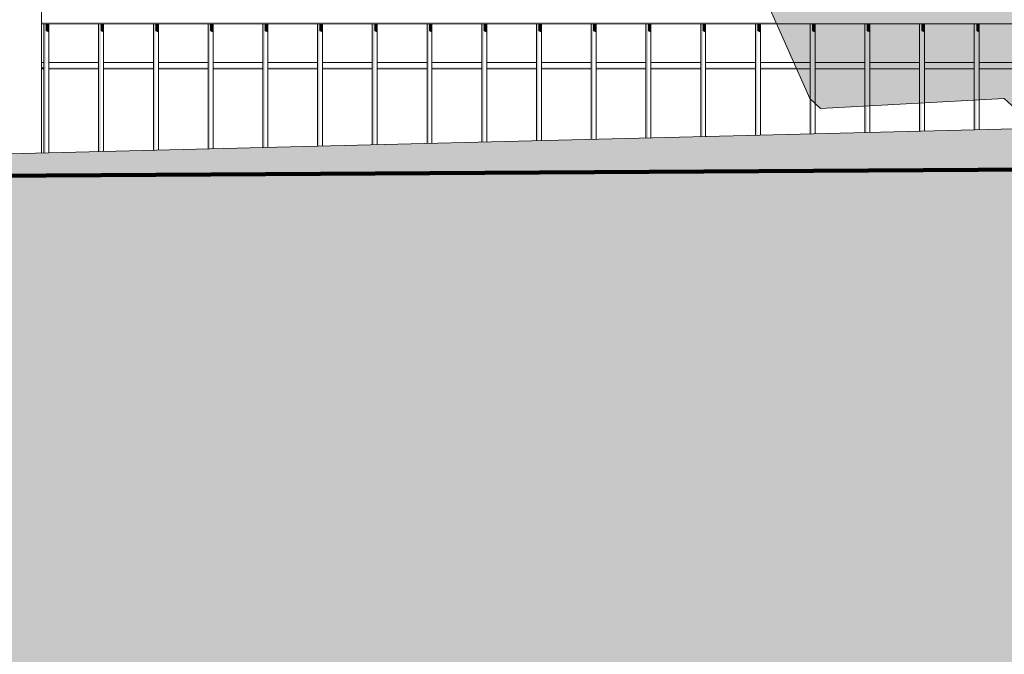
# Model space of a CAD drawing. Header units: metres. Extents: x -4 to 112, y -27 to 26.
# Tile 9 of 167: x 6.323 to 7.222, y -0.643 to -0.063. Entities that reach past the tile are written whole.
import ezdxf

# ---------------------------------------------------------------- set-up
doc = ezdxf.new("R2010")
doc.units = ezdxf.units.M
doc.header["$MEASUREMENT"] = 0
for name, color, linetype in [('40 Absturzsicherung', 7, 'Continuous'), ('60 Auffüllung gesamt', 7, 'Continuous'), ('60 Gelände 2D Übersicht', 7, 'Continuous'), ('60 Pflanzen außen', 7, 'Continuous')]:
    doc.layers.add(name, color=color, linetype=linetype)

# ---------------------------------------------------------------- blocks, each defined once
blk = doc.blocks.new('Sträucher 27[25]_1', base_point=(7.38585, -0.14422))
at = {"layer": '60 Pflanzen außen', "linetype": 'Continuous', "lineweight": 0, "true_color": 0xffffff}
h = blk.add_hatch(color=7, dxfattribs=at)
h.paths.add_polyline_path([(8.08113, 0.37176), (8.02189, 0.36287), (7.99226, 0.35397), (7.98239, 0.36287), (8.01202, 0.38957), (7.96264, 0.35398), (7.9034, 0.33618), (7.88365, 0.33618), (7.8639, 0.32729), (7.85403, 0.33619), (7.88365, 0.37178), (7.93303, 0.42518), (7.89353, 0.40738), (7.89353, 0.38958), (7.88365, 0.38068), (7.84415, 0.33619), (7.81453, 0.31839), (7.80465, 0.32729), (7.81453, 0.33619), (7.78491, 0.3184), (7.77503, 0.3095), (7.76516, 0.3184), (7.73554, 0.3184), (7.71579, 0.3006), (7.70591, 0.3095), (7.71579, 0.3362), (7.74541, 0.354), (7.91328, 0.44298), (7.93303, 0.44297), (7.97253, 0.46967), (8.0219, 0.51416), (8.05153, 0.54976), (8.05153, 0.55866), (8.04165, 0.55866), (8.03178, 0.53196), (7.9429, 0.46077), (7.92316, 0.45188), (7.79479, 0.39849), (7.76517, 0.39849), (7.77504, 0.38959), (7.72566, 0.3451), (7.70592, 0.3451), (7.70591, 0.3273), (7.68617, 0.3273), (7.69604, 0.3184), (7.69604, 0.3095), (7.68616, 0.30061), (7.67629, 0.30951), (7.64667, 0.29171), (7.62692, 0.29171), (7.61704, 0.30061), (7.59729, 0.28281), (7.5183, 0.25612), (7.50843, 0.26502), (7.57755, 0.30952), (7.58742, 0.30951), (7.57755, 0.31841), (7.62692, 0.36291), (7.68617, 0.3807), (7.82442, 0.46968), (7.81454, 0.47858), (7.86392, 0.52308), (7.87379, 0.52308), (7.86392, 0.53198), (7.88367, 0.56757), (7.92317, 0.60317), (7.9133, 0.61207), (7.9133, 0.62987), (7.94292, 0.65656), (7.94292, 0.66991), (7.93305, 0.65656), (7.92317, 0.64767), (7.9133, 0.65657), (7.88368, 0.64767), (7.90343, 0.64767), (7.9133, 0.63877), (7.90342, 0.59427), (7.8738, 0.55867), (7.86392, 0.55868), (7.85405, 0.56758), (7.7948, 0.54978), (7.76518, 0.53199), (7.73556, 0.53199), (7.74543, 0.52309), (7.69606, 0.4875), (7.68618, 0.4964), (7.71581, 0.53199), (7.68618, 0.5053), (7.67631, 0.5142), (7.72568, 0.55869), (7.71581, 0.56759), (7.70594, 0.57649), (7.71581, 0.57649), (7.71582, 0.61209), (7.70594, 0.61209), (7.70594, 0.60319), (7.69607, 0.59429), (7.70594, 0.58539), (7.66644, 0.5231), (7.56769, 0.42521), (7.55781, 0.43411), (7.55781, 0.44301), (7.58744, 0.46971), (7.57757, 0.47861), (7.58744, 0.5231), (7.6039, 0.54782), (7.6467, 0.61209), (7.66644, 0.61209), (7.71582, 0.69218), (7.71582, 0.70108), (7.70595, 0.69218), (7.69607, 0.68329), (7.63682, 0.61209), (7.62695, 0.621), (7.63682, 0.62989), (7.63683, 0.63879), (7.62695, 0.64769), (7.6467, 0.68329), (7.69608, 0.72778), (7.64671, 0.70999), (7.74546, 0.82567), (7.72571, 0.82568), (7.68621, 0.79008), (7.66053, 0.75769), (7.65658, 0.75449), (7.65329, 0.74855), (7.63683, 0.72779), (7.63683, 0.71889), (7.63683, 0.69219), (7.61708, 0.67439), (7.60721, 0.68329), (7.60721, 0.70109), (7.61708, 0.70999), (7.60721, 0.71889), (7.61709, 0.74559), (7.61709, 0.74856), (7.60721, 0.73669), (7.59734, 0.79899), (7.59735, 0.83459), (7.58041, 0.76594), (7.58747, 0.77229), (7.59734, 0.74559), (7.59734, 0.70999), (7.58746, 0.70109), (7.57759, 0.71), (7.60721, 0.67439), (7.6072, 0.6566), (7.59733, 0.6477), (7.61707, 0.6121), (7.6072, 0.5765), (7.5677, 0.52311), (7.53807, 0.52311), (7.54795, 0.5765), (7.54795, 0.5854), (7.5282, 0.53201), (7.49858, 0.50531), (7.47883, 0.50531), (7.50845, 0.55871), (7.50846, 0.56761), (7.46895, 0.51422), (7.43933, 0.47862), (7.41958, 0.50532), (7.43933, 0.53202), (7.45908, 0.54981), (7.46896, 0.54981), (7.45908, 0.55871), (7.50846, 0.62991), (7.53809, 0.7278), (7.54797, 0.7278), (7.54797, 0.7723), (7.5381, 0.7723), (7.5381, 0.7545), (7.48872, 0.6922), (7.43934, 0.61211), (7.42947, 0.62101), (7.39984, 0.54982), (7.35046, 0.47863), (7.34059, 0.46973), (7.33071, 0.47863), (7.35047, 0.55872), (7.40972, 0.66551), (7.4196, 0.67441), (7.42947, 0.66551), (7.42947, 0.63881), (7.4591, 0.73671), (7.4591, 0.7634), (7.40972, 0.67441), (7.33072, 0.52313), (7.32578, 0.47863), (7.32084, 0.43413), (7.31096, 0.42523), (7.30109, 0.43414), (7.32085, 0.54983), (7.31097, 0.55873), (7.32085, 0.60323), (7.3406, 0.62102), (7.36035, 0.63882), (7.42948, 0.76341), (7.45911, 0.8079), (7.45911, 0.8168), (7.39986, 0.73671), (7.38998, 0.74561), (7.38999, 0.76341), (7.37131, 0.67928), (7.33073, 0.62102), (7.33073, 0.65662), (7.32086, 0.66552), (7.35049, 0.79901), (7.34062, 0.83461), (7.32086, 0.71002), (7.31099, 0.70112), (7.32085, 0.62992), (7.31097, 0.57653), (7.3011, 0.56763), (7.29123, 0.62993), (7.29124, 0.66552), (7.28135, 0.53203), (7.2616, 0.51424), (7.24185, 0.54094), (7.25173, 0.58543), (7.23199, 0.65663), (7.24187, 0.69223), (7.21084, 0.76216), (7.20238, 0.81683), (7.19251, 0.82573), (7.20238, 0.78123), (7.20238, 0.75453), (7.23199, 0.71003), (7.22212, 0.67443), (7.23199, 0.63883), (7.22211, 0.58544), (7.23198, 0.58543), (7.24186, 0.56763), (7.2356, 0.52818), (7.23198, 0.50534), (7.24185, 0.49644), (7.22209, 0.42524), (7.21222, 0.41634), (7.20235, 0.42525), (7.19247, 0.41635), (7.20234, 0.40745), (7.20234, 0.39855), (7.19247, 0.38965), (7.18259, 0.38965), (7.16943, 0.43118), (7.17272, 0.41635), (7.16284, 0.38075), (7.17272, 0.38965), (7.18259, 0.38075), (7.18259, 0.35405), (7.17272, 0.34515), (7.16778, 0.3496), (7.18259, 0.30955), (7.15296, 0.28286), (7.1386, 0.30228), (7.14309, 0.27396), (7.14309, 0.26506), (7.13321, 0.25616), (7.11347, 0.29176), (7.12335, 0.36296), (7.11349, 0.51425), (7.12336, 0.52315), (7.13324, 0.52315), (7.15298, 0.48755), (7.12336, 0.54985), (7.15299, 0.62994), (7.16287, 0.62994), (7.16287, 0.65664), (7.153, 0.66554), (7.17275, 0.69223), (7.18262, 0.68333), (7.20237, 0.71003), (7.20237, 0.72783), (7.1925, 0.72783), (7.17275, 0.70113), (7.14313, 0.72784), (7.153, 0.68334), (7.12337, 0.57655), (7.1135, 0.61303), (7.10363, 0.68423), (7.09376, 0.68334), (7.10585, 0.61244), (7.10362, 0.61215), (7.10691, 0.60621), (7.11349, 0.56765), (7.12337, 0.55875), (7.10361, 0.51425), (7.10361, 0.49645), (7.11348, 0.48755), (7.10361, 0.47865), (7.11348, 0.41635), (7.11348, 0.40745), (7.1036, 0.39856), (7.07398, 0.44306), (7.07399, 0.48755), (7.05424, 0.50536), (7.06412, 0.51425), (7.05425, 0.54095), (7.01475, 0.5988), (6.99214, 0.63193), (6.99501, 0.67445), (6.99502, 0.74565), (6.97528, 0.79015), (6.9802, 0.6611), (6.97526, 0.65666), (6.95552, 0.67446), (6.99171, 0.62552), (6.99501, 0.62106), (6.97526, 0.59436), (6.94564, 0.65666), (6.91603, 0.71896), (6.90615, 0.73676), (6.83704, 0.82576), (6.89628, 0.71896), (6.91602, 0.70116), (6.90615, 0.69226), (6.86665, 0.716), (6.9259, 0.67446), (6.97526, 0.58546), (6.97526, 0.57656), (6.96538, 0.56766), (6.91602, 0.62996), (6.98513, 0.54096), (6.98513, 0.53206), (6.97525, 0.52316), (6.88639, 0.58547), (6.93576, 0.54097), (6.96537, 0.46977), (7.01473, 0.38077), (7.04435, 0.26507), (7.03447, 0.25617), (7.01472, 0.27397), (7.00485, 0.31847), (6.96536, 0.36297), (6.92587, 0.46087), (6.83702, 0.54097), (6.83701, 0.52318), (6.92587, 0.42527), (6.92587, 0.40747), (6.94562, 0.38967), (6.94562, 0.38077), (6.93574, 0.37187), (6.92587, 0.38077), (6.9851, 0.30067), (6.9851, 0.29177), (6.97523, 0.28287), (6.93307, 0.30308), (6.93574, 0.31848), (6.90612, 0.35408), (6.83701, 0.45198), (6.84688, 0.46088), (6.71853, 0.57658), (6.69878, 0.57659), (6.71853, 0.55878), (6.71853, 0.54989), (6.74815, 0.53208), (6.82713, 0.46088), (6.86831, 0.39478), (6.88637, 0.35408), (6.89624, 0.34518), (6.90611, 0.32738), (6.92586, 0.30958), (6.91599, 0.30068), (6.85311, 0.36252), (6.81726, 0.42528), (6.75802, 0.46979), (6.80738, 0.40748), (6.82096, 0.39413), (6.87649, 0.32738), (6.86662, 0.31848), (6.82235, 0.34129), (6.71852, 0.44309), (6.71852, 0.43419), (6.73826, 0.39859), (6.7975, 0.35409), (6.80737, 0.34519), (6.78543, 0.3353), (6.77775, 0.33629), (6.74813, 0.31849), (6.7185, 0.2918), (6.76678, 0.31938), (6.80097, 0.3333), (6.84687, 0.32738), (6.90611, 0.29178), (6.91598, 0.28288), (6.93573, 0.25618), (6.93573, 0.24728), (6.92585, 0.23838), (6.91598, 0.23838), (6.96535, 0.21168), (6.98509, 0.14048), (6.98509, 0.15828), (6.99144, 0.15828), (7.0077, 0.1833), (7.01471, 0.17608), (7.01471, 0.15828), (7.00484, 0.16718), (6.99815, 0.16115), (6.99496, 0.14938), (7.03445, 0.06038), (7.04103, 0.00698), (7.02458, 0.05148), (6.99496, 0.14048), (6.98698, 0.14048), (6.97521, 0.13158), (6.92585, 0.19388), (6.86661, 0.22949), (6.85674, 0.23839), (6.86661, 0.24729), (6.85674, 0.25619), (6.84686, 0.24729), (6.80737, 0.27399), (6.80737, 0.28289), (6.79749, 0.27399), (6.83699, 0.24729), (6.84686, 0.23839), (6.94559, 0.16718), (6.95547, 0.14048), (6.94559, 0.14048), (6.94559, 0.12269), (6.95546, 0.12268), (6.95547, 0.13158), (6.96534, 0.14048), (6.98509, 0.11378), (6.98509, 0.10488), (6.97521, 0.09598), (6.97521, 0.08708), (6.96533, 0.07819), (6.95546, 0.06929), (7.01469, -0.03751), (7.00482, -0.04641), (7.04431, -0.13541), (7.05418, -0.14431), (7.22204, -0.13543), (7.23191, -0.14433), (7.24179, -0.14433), (7.27141, -0.09094), (7.29116, -0.13544), (7.33065, -0.13544), (7.39979, -0.00195), (7.50841, 0.09593), (7.55778, 0.11373), (7.57753, 0.11373), (7.56766, 0.12263), (7.59728, 0.14932), (7.64665, 0.15822), (7.65653, 0.14932), (7.72883, 0.18841), (7.87171, 0.21374), (7.97251, 0.23828), (7.93301, 0.24718), (7.92314, 0.23829), (7.91326, 0.23829), (7.87376, 0.22049), (7.86389, 0.22939), (7.81452, 0.2116), (7.75313, 0.20154), (7.7059, 0.19381), (7.69603, 0.18491), (7.68615, 0.19381), (7.7454, 0.2383), (7.80465, 0.2294), (7.81452, 0.2383), (7.77502, 0.2383), (7.76515, 0.2472), (7.80465, 0.2739), (7.83427, 0.27389), (7.84415, 0.26499), (7.84414, 0.25609), (7.85402, 0.26499), (7.87377, 0.26499), (7.81452, 0.28279), (7.80465, 0.29169), (7.83428, 0.31839), (7.85402, 0.31839), (7.96264, 0.34508), (7.97251, 0.33618), (8.03176, 0.35397), (8.07126, 0.36287)])
h.paths.add_polyline_path([(7.7898, 0.48309), (7.77505, 0.49639), (7.7553, 0.47859), (7.74542, 0.47859), (7.73555, 0.48749), (7.72568, 0.47859), (7.66643, 0.4519), (7.65656, 0.4608), (7.63681, 0.4608), (7.62693, 0.4519), (7.63681, 0.443), (7.62693, 0.443), (7.58743, 0.42521), (7.61706, 0.4519), (7.66643, 0.4875), (7.69605, 0.4786), (7.81455, 0.54978), (7.84417, 0.54978), (7.84417, 0.54088)], flags=0)
h.paths.add_polyline_path([(7.7948, 0.47859), (7.78492, 0.46969), (7.75529, 0.43409), (7.65655, 0.3807), (7.65655, 0.3896), (7.64668, 0.3985), (7.6368, 0.38961), (7.6368, 0.39851), (7.66643, 0.4341), (7.69605, 0.443), (7.70592, 0.4341), (7.73555, 0.46079), (7.77356, 0.46079), (7.79338, 0.47986)], flags=0)
h.paths.add_polyline_path([(7.77503, 0.2917), (7.76515, 0.2917), (7.67628, 0.24721), (7.67628, 0.25611), (7.70591, 0.2739), (7.69604, 0.28281), (7.70591, 0.2917), (7.73553, 0.2917), (7.76516, 0.3006)], flags=0)
h.paths.add_polyline_path([(7.71578, 0.23831), (7.6664, 0.19381), (7.62691, 0.17602), (7.63678, 0.18492), (7.63678, 0.19382), (7.68616, 0.23831)], flags=0)
h.paths.add_polyline_path([(7.62691, 0.23831), (7.50842, 0.19383), (7.54792, 0.22942), (7.53805, 0.23832), (7.52817, 0.23832), (7.49855, 0.21163), (7.4788, 0.18493), (7.45905, 0.18493), (7.44917, 0.17603), (7.4393, 0.18493), (7.49855, 0.23833), (7.5578, 0.25612), (7.56767, 0.24722), (7.59729, 0.27392), (7.62692, 0.27391), (7.65654, 0.28281)], flags=0)
h.paths.add_polyline_path([(7.62693, 0.40741), (7.58743, 0.36291), (7.49856, 0.31842), (7.53806, 0.35402), (7.52818, 0.36292), (7.52818, 0.37182), (7.54793, 0.38961), (7.54793, 0.38071), (7.55781, 0.37181), (7.56768, 0.38071), (7.62693, 0.41631)], flags=0)
h.paths.add_polyline_path([(7.54791, 0.14043), (7.48866, 0.11373), (7.51829, 0.13153), (7.50841, 0.14043), (7.49854, 0.14043), (7.45904, 0.12264), (7.44917, 0.13154), (7.46892, 0.15823), (7.46892, 0.14933), (7.47879, 0.14043), (7.50842, 0.17603), (7.53804, 0.18493), (7.54791, 0.17602), (7.55779, 0.18492), (7.61704, 0.21162)], flags=0)
h.paths.add_polyline_path([(7.56769, 0.48751), (7.50845, 0.46081), (7.51832, 0.45191), (7.54794, 0.45191), (7.48869, 0.36292), (7.41956, 0.27393), (7.39981, 0.27393), (7.41957, 0.36293), (7.45907, 0.43412), (7.4492, 0.44302), (7.43932, 0.43412), (7.43933, 0.46082), (7.46895, 0.48752), (7.50845, 0.50531), (7.51832, 0.49641), (7.53807, 0.51421), (7.54795, 0.51421), (7.54794, 0.49641), (7.55782, 0.48751), (7.56769, 0.49641), (7.57757, 0.5231)], flags=0)
h.paths.add_polyline_path([(7.5578, 0.32732), (7.52818, 0.30062), (7.38993, 0.17604), (7.3603, 0.12265), (7.37018, 0.15824), (7.46893, 0.27393)], flags=0)
h.paths.add_polyline_path([(7.48871, 0.62101), (7.43934, 0.57652), (7.44921, 0.56761), (7.42946, 0.54982), (7.42946, 0.55872), (7.43934, 0.56762), (7.42946, 0.57652), (7.52822, 0.7367)], flags=0)
h.paths.add_polyline_path([(7.38991, 0.00003), (7.38991, 0.02475), (7.45904, 0.06924)], flags=0)
h.paths.add_polyline_path([(7.42213, 0.13802), (7.42942, 0.14934), (7.4393, 0.14934)], flags=0)
h.paths.add_polyline_path([(7.41955, 0.12264), (7.41955, 0.13154), (7.42448, 0.13599)], flags=0)
h.paths.add_polyline_path([(7.38995, 0.40743), (7.32083, 0.33624), (7.3702, 0.39853), (7.3702, 0.41633), (7.41958, 0.46082)], flags=0)
h.paths.add_polyline_path([(7.40971, 0.51422), (7.33071, 0.40743), (7.33071, 0.42523), (7.39984, 0.52312)], flags=0)
h.paths.add_polyline_path([(7.38007, 0.29174), (7.32081, 0.20275), (7.32082, 0.24724), (7.38007, 0.30063), (7.36032, 0.31844), (7.33069, 0.28284), (7.3307, 0.30954), (7.34057, 0.31844), (7.39982, 0.38073)], flags=0)
h.paths.add_polyline_path([(7.3998, 0.10484), (7.38992, 0.09594), (7.38992, 0.11374)], flags=0)
h.paths.add_polyline_path([(7.38005, 0.10484), (7.3603, 0.07815), (7.3603, 0.08705)], flags=0)
h.paths.add_polyline_path([(7.31096, 0.38964), (7.30108, 0.33624), (7.26157, 0.26505)], flags=0)
h.paths.add_polyline_path([(7.29122, 0.50533), (7.30109, 0.49643), (7.27146, 0.38074), (7.23196, 0.30065), (7.24184, 0.40744), (7.27147, 0.45194), (7.26159, 0.46084), (7.2616, 0.47864), (7.29938, 0.53822), (7.3011, 0.53203)], flags=0)
h.paths.add_polyline_path([(7.26157, 0.19385), (7.26157, 0.17605), (7.27144, 0.16715), (7.26156, 0.12265), (7.24181, 0.12266), (7.24182, 0.15825), (7.26157, 0.21165), (7.30107, 0.25614), (7.30107, 0.23835)], flags=0)
h.paths.add_polyline_path([(7.22209, 0.36295), (7.22208, 0.32735), (7.21221, 0.32735), (7.20234, 0.33625), (7.21221, 0.34515), (7.21221, 0.36295)], flags=0)
h.paths.add_polyline_path([(7.20233, 0.27395), (7.19244, 0.13156), (7.18258, 0.20276), (7.19246, 0.30065)], flags=0)
h.paths.add_polyline_path([(7.14308, 0.19386), (7.14307, 0.14936), (7.13239, 0.09645), (7.10357, 0.11377), (7.10358, 0.13157), (7.09371, 0.15827), (7.11346, 0.25616), (7.1332, 0.18496)], flags=0)
h.paths.add_polyline_path([(7.09372, 0.26506), (7.08384, 0.25617), (7.06409, 0.27397), (7.05423, 0.34516), (7.0641, 0.35406), (7.05423, 0.36296), (7.05424, 0.44306), (7.08385, 0.37186)], flags=0)
h.paths.add_polyline_path([(7.07396, 0.22947), (7.07396, 0.21167), (7.06409, 0.21167), (7.06409, 0.24727), (7.07397, 0.24727), (7.08384, 0.23837)], flags=0)
h.paths.add_polyline_path([(7.07395, 0.07817), (7.06378, 0.13055), (7.07395, 0.11377)], flags=0)
h.paths.add_polyline_path([(7.05421, 0.14047), (7.04927, 0.13602), (7.05421, 0.14937), (7.03447, 0.22057), (7.04434, 0.20277), (7.06148, 0.13064)], flags=0)
h.paths.add_polyline_path([(7.04433, 0.08708), (7.0542, 0.09598), (7.06048, 0.05067)], flags=0)
h.paths.add_polyline_path([(7.05424, 0.46086), (7.00487, 0.52316), (6.995, 0.55876), (7.00488, 0.56766), (6.995, 0.57656), (6.99501, 0.59436), (7.00488, 0.60326)], flags=0)
h.paths.add_polyline_path([(7.04433, 0.12268), (7.04425, 0.12216), (7.0439, 0.12699)], flags=0)
h.paths.add_polyline_path([(7.01474, 0.48756), (7.02462, 0.46976), (7.03448, 0.34517)], flags=0)
h.paths.add_polyline_path([(7.02457, -0.02861), (6.96533, 0.06929), (6.97521, 0.06039), (7.00483, 0.03368)], flags=0)
h.paths.add_polyline_path([(7.01472, 0.19387), (7.00254, 0.18861), (6.96535, 0.24728), (6.95548, 0.23838), (6.9456, 0.24728), (6.93573, 0.28288), (6.95548, 0.25618), (6.96535, 0.26508), (6.96535, 0.27398), (6.99497, 0.25617)], flags=0)
h.paths.add_polyline_path([(6.9555, 0.52316), (6.98512, 0.50536), (6.9917, 0.4579)], flags=0)
at = {"layer": '60 Pflanzen außen', "color": 9, "linetype": 'Continuous', "lineweight": 18}
for p, q in [((7.00496, -0.04642), (7.04445, -0.13542)), ((7.04445, -0.13542), (7.05432, -0.14432)), ((7.05432, -0.14432), (7.22218, -0.13543)), ((7.22218, -0.13543), (7.23205, -0.14433))]:
    blk.add_line(p, q, dxfattribs=at)

msp = doc.modelspace()

# ---------------------------------------------------------------- hatches: boundary and pattern name
at = {"layer": '40 Absturzsicherung', "linetype": 'Continuous', "lineweight": 0, "true_color": 0x000000}
for points in [[(6.3427, -0.06559), (6.3427, -0.06709), (7.82734, -0.06709), (7.82734, -0.06559)], [(6.34484, -0.18505), (6.34657, -0.185), (6.34657, -0.06709), (6.34484, -0.06709)], [(6.34657, -0.06709), (6.34657, -0.07368), (6.34936, -0.07496), (6.34936, -0.06709)], [(6.39484, -0.06709), (6.39484, -0.1838), (6.39657, -0.18376), (6.39657, -0.06709)], [(6.39936, -0.06709), (6.39657, -0.06709), (6.39657, -0.07368), (6.39936, -0.07496)], [(6.44484, -0.18256), (6.44657, -0.18252), (6.44657, -0.06709), (6.44484, -0.06709)], [(6.44936, -0.06709), (6.44657, -0.06709), (6.44657, -0.07368), (6.44936, -0.07496)], [(6.49484, -0.18132), (6.49657, -0.18128), (6.49657, -0.06709), (6.49484, -0.06709)], [(6.49936, -0.06709), (6.49657, -0.06709), (6.49657, -0.07368), (6.49936, -0.07496)], [(6.54484, -0.18008), (6.54657, -0.18004), (6.54657, -0.06709), (6.54484, -0.06709)], [(6.54936, -0.06709), (6.54657, -0.06709), (6.54657, -0.07368), (6.54936, -0.07496)], [(6.59484, -0.17884), (6.59657, -0.1788), (6.59657, -0.06709), (6.59484, -0.06709)], [(6.59936, -0.06709), (6.59657, -0.06709), (6.59657, -0.07368), (6.59936, -0.07496)], [(6.64657, -0.06709), (6.64484, -0.06709), (6.64484, -0.1776), (6.64657, -0.17755)], [(6.64657, -0.07368), (6.64936, -0.07496), (6.64936, -0.06709), (6.64657, -0.06709)], [(6.69657, -0.06709), (6.69484, -0.06709), (6.69484, -0.17636), (6.69657, -0.17631)], [(6.69936, -0.06709), (6.69657, -0.06709), (6.69657, -0.07368), (6.69936, -0.07496)], [(6.74657, -0.06709), (6.74484, -0.06709), (6.74484, -0.17511), (6.74657, -0.17507)], [(6.74936, -0.06709), (6.74657, -0.06709), (6.74657, -0.07368), (6.74936, -0.07496)], [(6.79484, -0.17387), (6.79657, -0.17383), (6.79657, -0.06709), (6.79484, -0.06709)], [(6.79657, -0.06709), (6.79657, -0.07368), (6.79936, -0.07496), (6.79936, -0.06709)], [(6.84484, -0.06709), (6.84484, -0.17263), (6.84657, -0.17259), (6.84657, -0.06709)], [(6.84657, -0.07368), (6.84936, -0.07496), (6.84936, -0.06709), (6.84657, -0.06709)], [(6.89657, -0.06709), (6.89484, -0.06709), (6.89484, -0.17139), (6.89657, -0.17135)], [(6.89657, -0.06709), (6.89657, -0.07368), (6.89936, -0.07496), (6.89936, -0.06709)], [(6.94657, -0.06709), (6.94484, -0.06709), (6.94484, -0.17015), (6.94657, -0.17011)], [(6.94657, -0.06709), (6.94657, -0.07368), (6.94936, -0.07496), (6.94936, -0.06709)], [(6.99657, -0.06709), (6.99484, -0.06709), (6.99484, -0.16891), (6.99657, -0.16887)], [(6.99657, -0.06709), (6.99657, -0.07368), (6.99936, -0.07496), (6.99936, -0.06709)], [(7.04657, -0.06709), (7.04484, -0.06709), (7.04484, -0.16767), (7.04657, -0.16762)], [(7.04657, -0.06709), (7.04657, -0.07368), (7.04936, -0.07496), (7.04936, -0.06709)], [(7.09657, -0.06709), (7.09484, -0.06709), (7.09484, -0.16643), (7.09657, -0.16638)], [(7.09936, -0.06709), (7.09657, -0.06709), (7.09657, -0.07368), (7.09936, -0.07496)], [(7.14657, -0.06709), (7.14484, -0.06709), (7.14484, -0.16518), (7.14657, -0.16514)], [(7.14657, -0.06709), (7.14657, -0.07368), (7.14936, -0.07496), (7.14936, -0.06709)], [(7.19657, -0.06709), (7.19484, -0.06709), (7.19484, -0.16394), (7.19657, -0.1639)], [(7.19657, -0.07368), (7.19936, -0.07496), (7.19936, -0.06709), (7.19657, -0.06709)], [(6.34484, -0.10686), (6.3427, -0.10686), (6.3427, -0.10836), (6.34484, -0.10836)], [(6.39484, -0.10686), (6.34936, -0.10686), (6.34936, -0.10836), (6.39484, -0.10836)], [(6.39936, -0.10686), (6.39936, -0.10836), (6.44484, -0.10836), (6.44484, -0.10686)], [(6.44936, -0.10686), (6.44936, -0.10836), (6.49484, -0.10836), (6.49484, -0.10686)], [(6.49936, -0.10686), (6.49936, -0.10836), (6.54484, -0.10836), (6.54484, -0.10686)], [(6.54936, -0.10836), (6.59484, -0.10836), (6.59484, -0.10686), (6.54936, -0.10686)], [(6.59936, -0.10686), (6.59936, -0.10836), (6.64484, -0.10836), (6.64484, -0.10686)], [(6.64936, -0.10686), (6.64936, -0.10836), (6.69484, -0.10836), (6.69484, -0.10686)], [(6.69936, -0.10836), (6.74484, -0.10836), (6.74484, -0.10686), (6.69936, -0.10686)], [(6.79484, -0.10686), (6.74936, -0.10686), (6.74936, -0.10836), (6.79484, -0.10836)], [(6.79936, -0.10686), (6.79936, -0.10836), (6.84484, -0.10836), (6.84484, -0.10686)], [(6.89484, -0.10686), (6.84936, -0.10686), (6.84936, -0.10836), (6.89484, -0.10836)], [(6.89936, -0.10686), (6.89936, -0.10836), (6.94484, -0.10836), (6.94484, -0.10686)], [(6.99484, -0.10686), (6.94936, -0.10686), (6.94936, -0.10836), (6.99484, -0.10836)], [(6.99936, -0.10836), (7.04484, -0.10836), (7.04484, -0.10686), (6.99936, -0.10686)], [(7.04936, -0.10686), (7.04936, -0.10836), (7.09484, -0.10836), (7.09484, -0.10686)], [(7.09936, -0.10686), (7.09936, -0.10836), (7.14484, -0.10836), (7.14484, -0.10686)], [(7.14936, -0.10836), (7.19484, -0.10836), (7.19484, -0.10686), (7.14936, -0.10686)], [(7.19936, -0.10836), (7.24484, -0.10836), (7.24484, -0.10686), (7.19936, -0.10686)]]:
    msp.add_hatch(color=18, dxfattribs=at).paths.add_polyline_path(points)
at = {"layer": '60 Auffüllung gesamt', "linetype": 'Continuous', "lineweight": 18, "true_color": 0xffa8a8}
h = msp.add_hatch(dxfattribs=at)
h.set_pattern_fill('Boden__gewachsen_0001', color=21, style=0, pattern_type=2)
h.set_pattern_definition([(45, (27236.1321, 0), (-0.2121320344, 0.2121320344), []), (45, (27236.0614, 0.0707), (-0.424264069, 0.424264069), []), (45, (27235.9907, 0.1414), (-0.424264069, 0.424264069), []), (135, (27235.91996, 0.21213), (0.07071067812, 0.07071067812), [0.3, -0.3])])
h.paths.add_polyline_path([(2.34191, -0.28443), (2.34191, -0.69298), (2.50699, -0.69397), (2.8673, -0.69598), (3.22984, -0.69785), (3.59551, -0.69959), (3.96526, -0.70119), (4.34006, -0.70267), (4.72095, -0.70401), (5.109, -0.70522), (5.50536, -0.70631), (5.8833, -0.70718), (6.08957, -0.71109), (6.5115, -0.71889), (6.94642, -0.72675), (7.39596, -0.73467), (7.86193, -0.7427), (8.34634, -0.75085), (8.85141, -0.75915), (9.79483, -0.799), (10.31962, -0.83367), (10.86074, -0.86989), (11.41735, -0.90764), (11.98843, -0.94687), (12.57277, -0.98753), (13.16896, -1.02956), (13.77538, -1.07286), (14.08032, -1.09492), (16.99845, -1.1819), (17.6135, -1.17264), (18.21591, -1.16346), (18.81778, -1.15417), (19.41809, -1.1448), (20.95704, -1.17045), (21.52626, -1.15977), (22.0974, -1.14918), (22.6698, -1.13868), (23.2428, -1.12828), (23.81575, -1.11801), (24.57362, -1.12083), (24.8549, -1.11575), (45.28385, -1.36547), (46.73623, -1.22914), (65.44508, -1.26604), (67.19273, -1.40584), (86.26508, -1.36627), (87.18556, -1.35899), (107.22126, -1.3255), (108.21428, -1.33315), (111.99321, -1.36852), (111.99321, -0.85613), (107.38256, -0.19263), (87.47727, -0.19196), (85.50247, -0.19128), (83.73247, -0.17598), (66.21256, -0.17421), (48.21391, -0.17346), (46.61319, -0.19028), (44.43539, -0.18985), (42.08771, -0.1735), (23.33036, -0.16849), (23.07278, -0.16833), (22.55454, -0.16786), (22.0353, -0.16723), (21.51662, -0.16646), (21.00003, -0.16555), (20.48703, -0.1645), (19.97905, -0.16332), (19.47746, -0.16202), (18.98354, -0.16059), (18.48859, -0.15901), (17.18371, -0.15255), (17.16756, -0.15353), (16.94295, -0.15251), (16.50516, -0.15038), (16.08332, -0.1482), (15.67513, -0.14597), (15.28364, -0.14369), (14.90819, -0.14139), (14.63348, -0.13993), (14.32815, -0.13855), (14.02472, -0.13731), (13.72259, -0.13618), (13.42121, -0.13517), (13.27012, -0.13472), (12.96566, -0.13469), (12.48988, -0.13475), (12.02115, -0.13489), (11.55835, -0.13513), (11.10038, -0.13545), (10.64624, -0.13586), (10.19497, -0.13636), (9.74566, -0.13693), (9.29742, -0.13759), (8.84942, -0.13833), (8.40082, -0.13915), (8.17522, -0.1396)])

# ---------------------------------------------------------------- linework, layer by layer
at = {"layer": '40 Absturzsicherung', "color": 7, "linetype": 'Continuous', "lineweight": 13}
for p, q in [((6.3427, -0.1851), (6.3427, 0.57246)), ((7.82734, -0.06709), (6.3427, -0.06709)), ((6.34484, -0.18505), (6.34484, -0.06709)), ((6.34936, -0.18493), (6.34936, -0.06709)), ((6.39484, -0.1838), (6.39484, -0.06709)), ((6.39936, -0.18369), (6.39936, -0.06709)), ((6.44484, -0.18256), (6.44484, -0.06709)), ((6.44936, -0.18245), (6.44936, -0.06709)), ((6.49484, -0.18132), (6.49484, -0.06709)), ((6.49936, -0.18121), (6.49936, -0.06709)), ((6.54484, -0.18008), (6.54484, -0.06709)), ((6.54936, -0.17997), (6.54936, -0.06709)), ((6.59484, -0.17884), (6.59484, -0.06709)), ((6.59936, -0.17873), (6.59936, -0.06709)), ((6.64484, -0.1776), (6.64484, -0.06709)), ((6.64936, -0.17749), (6.64936, -0.06709)), ((6.69484, -0.17636), (6.69484, -0.06709)), ((6.69936, -0.17624), (6.69936, -0.06709)), ((6.74484, -0.17511), (6.74484, -0.06709)), ((6.74936, -0.175), (6.74936, -0.06709)), ((6.79484, -0.17387), (6.79484, -0.06709)), ((6.79936, -0.17376), (6.79936, -0.06709)), ((6.84484, -0.17263), (6.84484, -0.06709)), ((6.84936, -0.17252), (6.84936, -0.06709)), ((6.89484, -0.17139), (6.89484, -0.06709)), ((6.89936, -0.17128), (6.89936, -0.06709)), ((6.94484, -0.17015), (6.94484, -0.06709)), ((6.94936, -0.17004), (6.94936, -0.06709)), ((6.99484, -0.16891), (6.99484, -0.06709)), ((6.99936, -0.1688), (6.99936, -0.06709)), ((7.04484, -0.16767), (7.04484, -0.06709)), ((7.04936, -0.16755), (7.04936, -0.06709)), ((7.09484, -0.16643), (7.09484, -0.06709)), ((7.09936, -0.16631), (7.09936, -0.06709)), ((7.14484, -0.16518), (7.14484, -0.06709)), ((7.14936, -0.16507), (7.14936, -0.06709)), ((7.19484, -0.16394), (7.19484, -0.06709)), ((7.19936, -0.16383), (7.19936, -0.06709)), ((6.34484, -0.10236), (6.3427, -0.10236)), ((6.39484, -0.10236), (6.34936, -0.10236)), ((6.44484, -0.10236), (6.39936, -0.10236)), ((6.49484, -0.10236), (6.44936, -0.10236)), ((6.54484, -0.10236), (6.49936, -0.10236)), ((6.59484, -0.10236), (6.54936, -0.10236)), ((6.64484, -0.10236), (6.59936, -0.10236)), ((6.69484, -0.10236), (6.64936, -0.10236)), ((6.74484, -0.10236), (6.69936, -0.10236)), ((6.79484, -0.10236), (6.74936, -0.10236)), ((6.84484, -0.10236), (6.79936, -0.10236)), ((6.89484, -0.10236), (6.84936, -0.10236)), ((6.94484, -0.10236), (6.89936, -0.10236)), ((6.99484, -0.10236), (6.94936, -0.10236)), ((7.04484, -0.10236), (6.99936, -0.10236)), ((7.09484, -0.10236), (7.04936, -0.10236)), ((7.14484, -0.10236), (7.09936, -0.10236)), ((7.19484, -0.10236), (7.14936, -0.10236)), ((7.24484, -0.10236), (7.19936, -0.10236)), ((6.34484, -0.10836), (6.3427, -0.10836)), ((6.39484, -0.10836), (6.34936, -0.10836)), ((6.44484, -0.10836), (6.39936, -0.10836)), ((6.49484, -0.10836), (6.44936, -0.10836)), ((6.54484, -0.10836), (6.49936, -0.10836)), ((6.59484, -0.10836), (6.54936, -0.10836)), ((6.64484, -0.10836), (6.59936, -0.10836)), ((6.69484, -0.10836), (6.64936, -0.10836)), ((6.74484, -0.10836), (6.69936, -0.10836)), ((6.79484, -0.10836), (6.74936, -0.10836)), ((6.84484, -0.10836), (6.79936, -0.10836)), ((6.89484, -0.10836), (6.84936, -0.10836)), ((6.94484, -0.10836), (6.89936, -0.10836)), ((6.99484, -0.10836), (6.94936, -0.10836)), ((7.04484, -0.10836), (6.99936, -0.10836)), ((7.09484, -0.10836), (7.04936, -0.10836)), ((7.14484, -0.10836), (7.09936, -0.10836)), ((7.19484, -0.10836), (7.14936, -0.10836)), ((7.24484, -0.10836), (7.19936, -0.10836))]:
    msp.add_line(p, q, dxfattribs=at)
at = {"layer": '60 Auffüllung gesamt', "color": 7, "linetype": 'Continuous', "lineweight": 18, "flags": 128}
msp.add_lwpolyline([(14.02472, -0.13731), (13.72259, -0.13618), (13.42121, -0.13517), (13.27012, -0.13472), (12.96566, -0.13469), (12.48988, -0.13475), (12.02115, -0.13489), (11.55835, -0.13513), (11.10038, -0.13545), (10.64624, -0.13586), (10.19497, -0.13636), (9.74566, -0.13693), (9.29742, -0.13759), (8.84942, -0.13833), (8.40082, -0.13915), (8.17522, -0.1396), (2.34191, -0.28443)], dxfattribs=at)
at = {"layer": '60 Gelände 2D Übersicht', "color": 7, "linetype": 'Continuous', "lineweight": 100}
msp.add_line((15.10329, -0.15255), (2.34191, -0.23), dxfattribs=at)

# ---------------------------------------------------------------- block references
at = {"layer": '60 Pflanzen außen', "color": 9, "linetype": 'Continuous', "lineweight": 18}
msp.add_blockref('Sträucher 27[25]_1', (7.38585, -0.14422), dxfattribs=at)

doc.saveas('drawing.dxf')
